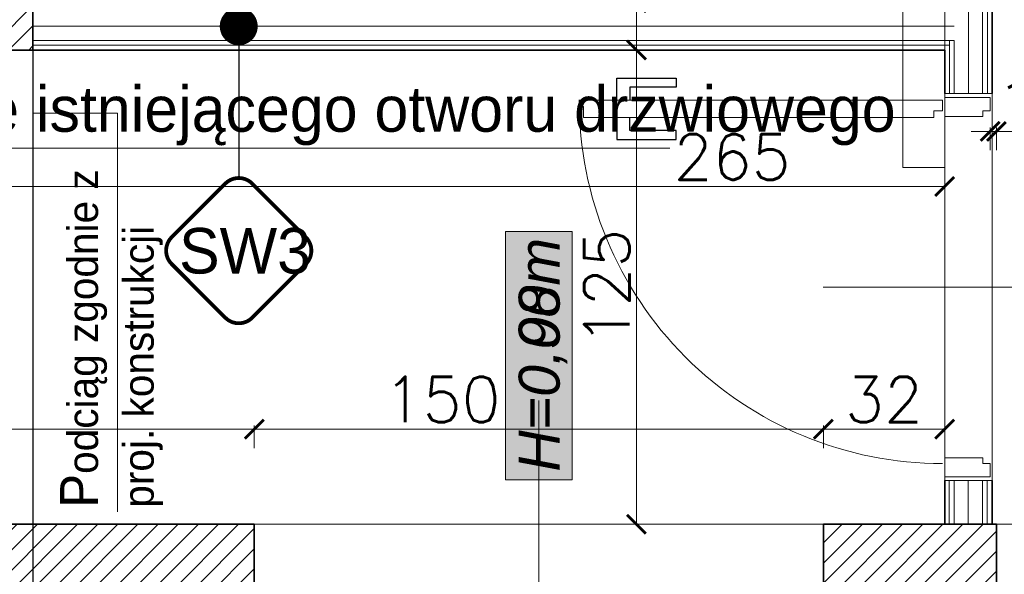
# Model space of a CAD drawing. Header units: millimetres. Extents: x -587 to 358276, y -26688 to 221215.
# Tile 112 of 256: x 10526 to 10785, y 9776 to 9922. Entities that reach past the tile are written whole.
import ezdxf
from ezdxf.lldxf.tags import DXFTag

# ---------------------------------------------------------------- set-up
doc = ezdxf.new("R2010")
doc.units = ezdxf.units.MM
doc.header["$MEASUREMENT"] = 0
for name, color, linetype, lineweight in [('A_istniejące ściany', 7, 'Continuous', 35), ('A_l.przerywana', 250, 'ICAD_ISO03W100', 9), ('A_l.wypełnien', 250, 'Continuous', 9), ('A_opisy', 166, 'Continuous', 15), ('A_projektowane sciany', 5, 'Continuous', 35), ('A_wyposażenie', 7, 'Continuous', 9), ('A_ściany projektowane', 5, 'Continuous', 35), ('l.przerywana', 104, 'ICAD_ISO03W100', 5), ('l.wypełnien', 253, 'Continuous', 5), ('Nowe_820-G Rysunki Obrazki_Nr_pióra__1', 7, 'Continuous', 13), ('wymiarowanie', 176, 'Continuous', 9)]:
    doc.layers.add(name, color=color, linetype=linetype, lineweight=lineweight)
for name, color, linetype in [('D-opis-elewacja', 104, 'Continuous'), ('D-opis-elewacje', 104, 'Continuous'), ('stolarka', 1, 'Continuous')]:
    doc.layers.add(name, color=color, linetype=linetype)
doc.styles.add('ARIALL', font='GOTHIC.TTF', dxfattribs={"height": 40})
doc.styles.add('ROMANS', font='romans')
doc.styles.add('styl2', font='simplex.shx')
doc.linetypes.add('BATTING', pattern='A,0.00254,-2.54,[134,ltypeshp.shx,S=2.54,R=0,X=-2.54,Y=0],-5.08,[134,ltypeshp.shx,S=2.54,R=180,X=2.54,Y=0],-2.54', length=10.16254)
tags = doc.linetypes.add('ICAD_ISO03W100', pattern=[30, 12, -18]).pattern_tags.tags
tags[6:7] = [DXFTag(74, 4), DXFTag(75, 0), DXFTag(340, '0'), DXFTag(46, 1.0), DXFTag(50, 0.0), DXFTag(44, 0.0), DXFTag(45, 0.0)]
tags[4:5] = [DXFTag(74, 4), DXFTag(75, 0), DXFTag(340, '0'), DXFTag(46, 1.0), DXFTag(50, 0.0), DXFTag(44, 0.0), DXFTag(45, 0.0)]
doc.dimstyles.new('Skala 1-50', dxfattribs={"dimtxt": 12, "dimasz": 5, "dimexe": 1, "dimexo": 1, "dimgap": 1.5, "dimtad": 1, "dimdec": 1, "dimrnd": 0.5, "dimtxsty": 'styl2', "dimblk": 'ARCHTICK', "dimcen": 5, "dimadec": 0, "dimazin": 0, "dimtfac": 1, "dimtdec": 1, "dimtmove": 1, "dimatfit": 3, "dimldrblk": 'ARCHTICK', "dimfxl": 5, "dimfxlon": 1, "dimlwd": -1, "dimlwe": -1, "dimarcsym": 0})
pattern_1 = [(45, (0, 6.0705), (-2.6516504, 2.6516504), [])]

# ---------------------------------------------------------------- blocks, each defined once
blk = doc.blocks.new('_ArchTick')
at = {"color": 0, "linetype": 'ByBlock', "const_width": 0.15}
blk.add_lwpolyline([(-0.5, -0.5), (0.5, 0.5)], dxfattribs=at)
blk = doc.blocks.new('*D3736')
at = {"layer": 'Defpoints', "color": 0}
for p in [(10711.03, 9926.33), (10688.43, 9913.83), (10699.42, 9913.83)]:
    blk.add_point(p, dxfattribs=at)
at = {"layer": 'wymiarowanie', "color": 0}
for p, q in [((10693.43, 9926.33), (10687.43, 9926.33)), ((10688.43, 9926.33), (10688.43, 9913.83)), ((10693.43, 9913.83), (10687.43, 9913.83))]:
    blk.add_line(p, q, dxfattribs=at)
at = {"layer": 'wymiarowanie', "color": 0, "xscale": 5, "yscale": 5, "zscale": 5}
for p, rotation in [((10688.43, 9926.33), 90), ((10688.43, 9913.83), 270)]:
    blk.add_blockref('_ArchTick', p, dxfattribs=dict(at, rotation=rotation))
at = {"layer": 'wymiarowanie', "color": 0, "insert": (10680.08, 9943.24), "char_height": 12, "attachment_point": 5, "rotation": 90, "style": 'styl2'}
blk.add_mtext('12,5', dxfattribs=at)
blk = doc.blocks.new('*D3737')
at = {"layer": 'Defpoints', "color": 0}
for p in [(10699.42, 9913.83), (10688.43, 9788.83), (10703.32, 9788.83)]:
    blk.add_point(p, dxfattribs=at)
at = {"layer": 'wymiarowanie', "color": 0}
for p, q in [((10693.43, 9913.83), (10687.43, 9913.83)), ((10688.43, 9913.83), (10688.43, 9788.83)), ((10693.43, 9788.83), (10687.43, 9788.83))]:
    blk.add_line(p, q, dxfattribs=at)
at = {"layer": 'wymiarowanie', "color": 0, "xscale": 5, "yscale": 5, "zscale": 5}
for p, rotation in [((10688.43, 9913.83), 90), ((10688.43, 9788.83), 270)]:
    blk.add_blockref('_ArchTick', p, dxfattribs=dict(at, rotation=rotation))
at = {"layer": 'wymiarowanie', "color": 0, "insert": (10680.63, 9851.33), "char_height": 12, "attachment_point": 5, "rotation": 90, "style": 'styl2'}
blk.add_mtext('125', dxfattribs=at)
blk = doc.blocks.new('*D3828')
at = {"layer": 'Defpoints', "color": 0}
for p in [(10504.8, 9913.83), (10769.66, 9913.83), (10769.66, 9877.82)]:
    blk.add_point(p, dxfattribs=at)
at = {"layer": 'wymiarowanie', "color": 0}
for p, q in [((10504.8, 9882.82), (10504.8, 9876.82)), ((10769.66, 9882.82), (10769.66, 9876.82)), ((10504.8, 9877.82), (10769.66, 9877.82))]:
    blk.add_line(p, q, dxfattribs=at)
at = {"layer": 'wymiarowanie', "color": 0, "xscale": 5, "yscale": 5, "zscale": 5, "rotation": 180}
blk.add_blockref('_ArchTick', (10504.8, 9877.82), dxfattribs=at)
at = {"layer": 'wymiarowanie', "color": 0, "xscale": 5, "yscale": 5, "zscale": 5}
blk.add_blockref('_ArchTick', (10769.66, 9877.82), dxfattribs=at)
at = {"layer": 'wymiarowanie', "color": 0, "insert": (10713.62, 9885.62), "char_height": 12, "attachment_point": 5, "style": 'styl2'}
blk.add_mtext('265', dxfattribs=at)
blk = doc.blocks.new('*D3976')
at = {"layer": 'Defpoints', "color": 0}
for p in [(10587.7, 9813.88), (10457.77, 9788.83), (10587.7, 9788.83)]:
    blk.add_point(p, dxfattribs=at)
at = {"layer": 'wymiarowanie', "color": 0}
for p, q in [((10457.77, 9808.88), (10457.77, 9814.88)), ((10587.7, 9808.88), (10587.7, 9814.88)), ((10457.77, 9813.88), (10587.7, 9813.88))]:
    blk.add_line(p, q, dxfattribs=at)
at = {"layer": 'wymiarowanie', "color": 0, "xscale": 5, "yscale": 5, "zscale": 5, "rotation": 180}
blk.add_blockref('_ArchTick', (10457.77, 9813.88), dxfattribs=at)
at = {"layer": 'wymiarowanie', "color": 0, "xscale": 5, "yscale": 5, "zscale": 5}
blk.add_blockref('_ArchTick', (10587.7, 9813.88), dxfattribs=at)
at = {"layer": 'wymiarowanie', "color": 0, "insert": (10504.8, 9821.69), "char_height": 12, "attachment_point": 5, "style": 'styl2'}
blk.add_mtext('130', dxfattribs=at)
blk = doc.blocks.new('*D3977')
at = {"layer": 'Defpoints', "color": 0}
for p in [(10737.7, 9813.88), (10587.7, 9788.83), (10737.7, 9788.83)]:
    blk.add_point(p, dxfattribs=at)
at = {"layer": 'wymiarowanie', "color": 0}
for p, q in [((10587.7, 9808.88), (10587.7, 9814.88)), ((10737.7, 9808.88), (10737.7, 9814.88)), ((10587.7, 9813.88), (10737.7, 9813.88))]:
    blk.add_line(p, q, dxfattribs=at)
at = {"layer": 'wymiarowanie', "color": 0, "xscale": 5, "yscale": 5, "zscale": 5, "rotation": 180}
blk.add_blockref('_ArchTick', (10587.7, 9813.88), dxfattribs=at)
at = {"layer": 'wymiarowanie', "color": 0, "xscale": 5, "yscale": 5, "zscale": 5}
blk.add_blockref('_ArchTick', (10737.7, 9813.88), dxfattribs=at)
at = {"layer": 'wymiarowanie', "color": 0, "insert": (10637.24, 9821.69), "char_height": 12, "attachment_point": 5, "style": 'styl2'}
blk.add_mtext('150', dxfattribs=at)
blk = doc.blocks.new('*D3978')
at = {"layer": 'Defpoints', "color": 0}
for p in [(10769.66, 9813.88), (10737.7, 9788.83), (10769.66, 9788.83)]:
    blk.add_point(p, dxfattribs=at)
at = {"layer": 'wymiarowanie', "color": 0}
for p, q in [((10737.7, 9808.88), (10737.7, 9814.88)), ((10769.66, 9808.88), (10769.66, 9814.88)), ((10737.7, 9813.88), (10769.66, 9813.88))]:
    blk.add_line(p, q, dxfattribs=at)
at = {"layer": 'wymiarowanie', "color": 0, "xscale": 5, "yscale": 5, "zscale": 5, "rotation": 180}
blk.add_blockref('_ArchTick', (10737.7, 9813.88), dxfattribs=at)
at = {"layer": 'wymiarowanie', "color": 0, "xscale": 5, "yscale": 5, "zscale": 5}
blk.add_blockref('_ArchTick', (10769.66, 9813.88), dxfattribs=at)
at = {"layer": 'wymiarowanie', "color": 0, "insert": (10753.68, 9821.69), "char_height": 12, "attachment_point": 5, "style": 'styl2'}
blk.add_mtext('32', dxfattribs=at)
blk = doc.blocks.new('*D4087')
at = {"layer": 'Defpoints', "color": 0}
for p in [(10756.11, 9800.33), (10814.13, 9800.33), (10756.11, 9788.83)]:
    blk.add_point(p, dxfattribs=at)
at = {"layer": 'wymiarowanie', "color": 0}
for p, q in [((10809.13, 9800.33), (10815.13, 9800.33)), ((10814.13, 9788.83), (10814.13, 9800.33)), ((10809.13, 9788.83), (10815.13, 9788.83))]:
    blk.add_line(p, q, dxfattribs=at)
at = {"layer": 'wymiarowanie', "color": 0, "xscale": 5, "yscale": 5, "zscale": 5}
for p, rotation in [((10814.13, 9800.33), 90), ((10814.13, 9788.83), 270)]:
    blk.add_blockref('_ArchTick', p, dxfattribs=dict(at, rotation=rotation))
at = {"layer": 'wymiarowanie', "color": 0, "insert": (10804.54, 9810.35), "char_height": 12, "attachment_point": 5, "rotation": 90, "style": 'styl2'}
blk.add_mtext('11,5', dxfattribs=at)
blk = doc.blocks.new('*D4088')
at = {"layer": 'Defpoints', "color": 0}
for p in [(10756.11, 9902.33), (10814.13, 9902.33), (10756.11, 9800.33)]:
    blk.add_point(p, dxfattribs=at)
at = {"layer": 'wymiarowanie', "color": 0}
for p, q in [((10809.13, 9902.33), (10815.13, 9902.33)), ((10814.13, 9800.33), (10814.13, 9902.33)), ((10809.13, 9800.33), (10815.13, 9800.33))]:
    blk.add_line(p, q, dxfattribs=at)
at = {"layer": 'wymiarowanie', "color": 0, "xscale": 5, "yscale": 5, "zscale": 5}
for p, rotation in [((10814.13, 9902.33), 90), ((10814.13, 9800.33), 270)]:
    blk.add_blockref('_ArchTick', p, dxfattribs=dict(at, rotation=rotation))
at = {"layer": 'wymiarowanie', "color": 0, "insert": (10806.32, 9880.45), "char_height": 12, "attachment_point": 5, "rotation": 90, "style": 'styl2'}
blk.add_mtext('102', dxfattribs=at)
blk = doc.blocks.new('*D4089')
at = {"layer": 'Defpoints', "color": 0}
for p in [(10809.13, 10087.41), (10814.13, 10087.41), (10756.11, 9902.33)]:
    blk.add_point(p, dxfattribs=at)
at = {"layer": 'wymiarowanie', "color": 0}
for p, q in [((10810.13, 10087.41), (10815.13, 10087.41)), ((10814.13, 9902.33), (10814.13, 10087.41)), ((10809.13, 9902.33), (10815.13, 9902.33))]:
    blk.add_line(p, q, dxfattribs=at)
at = {"layer": 'wymiarowanie', "color": 0, "xscale": 5, "yscale": 5, "zscale": 5}
for p, rotation in [((10814.13, 10087.41), 90), ((10814.13, 9902.33), 270)]:
    blk.add_blockref('_ArchTick', p, dxfattribs=dict(at, rotation=rotation))
at = {"layer": 'wymiarowanie', "color": 0, "insert": (10806.32, 9994.87), "char_height": 12, "attachment_point": 5, "rotation": 90, "style": 'styl2'}
blk.add_mtext('185', dxfattribs=at)
blk = doc.blocks.new('*D4092')
at = {"layer": 'Defpoints', "color": 0}
for p in [(10783.28, 9892.39), (10781.66, 9788.83), (10783.28, 9788.83)]:
    blk.add_point(p, dxfattribs=at)
at = {"layer": 'wymiarowanie', "color": 0}
for p, q in [((10781.66, 9887.39), (10781.66, 9893.39)), ((10783.28, 9887.39), (10783.28, 9893.39)), ((10781.66, 9892.39), (10776.66, 9892.39)), ((10781.66, 9892.39), (10783.28, 9892.39)), ((10783.28, 9892.39), (10788.28, 9892.39))]:
    blk.add_line(p, q, dxfattribs=at)
at = {"layer": 'wymiarowanie', "color": 0, "xscale": 5, "yscale": 5, "zscale": 5}
blk.add_blockref('_ArchTick', (10781.66, 9892.39), dxfattribs=at)
at = {"layer": 'wymiarowanie', "color": 0, "xscale": 5, "yscale": 5, "zscale": 5, "rotation": 180}
blk.add_blockref('_ArchTick', (10783.28, 9892.39), dxfattribs=at)
at = {"layer": 'wymiarowanie', "color": 0, "insert": (10796.17, 9898.31), "char_height": 12, "attachment_point": 5, "style": 'styl2'}
blk.add_mtext('1,5', dxfattribs=at)
blk = doc.blocks.new('*D4093')
at = {"layer": 'Defpoints', "color": 0}
for p in [(10933.28, 9892.39), (10783.28, 9788.83), (10933.28, 9788.83)]:
    blk.add_point(p, dxfattribs=at)
at = {"layer": 'wymiarowanie', "color": 0}
for p, q in [((10783.28, 9887.39), (10783.28, 9893.39)), ((10933.28, 9887.39), (10933.28, 9893.39)), ((10783.28, 9892.39), (10933.28, 9892.39))]:
    blk.add_line(p, q, dxfattribs=at)
at = {"layer": 'wymiarowanie', "color": 0, "xscale": 5, "yscale": 5, "zscale": 5, "rotation": 180}
blk.add_blockref('_ArchTick', (10783.28, 9892.39), dxfattribs=at)
at = {"layer": 'wymiarowanie', "color": 0, "xscale": 5, "yscale": 5, "zscale": 5}
blk.add_blockref('_ArchTick', (10933.28, 9892.39), dxfattribs=at)
at = {"layer": 'wymiarowanie', "color": 0, "insert": (10858.28, 9900.19), "char_height": 12, "attachment_point": 5, "style": 'styl2'}
blk.add_mtext('150', dxfattribs=at)
blk = doc.blocks.new('_Dot')
at = {"color": 0, "linetype": 'ByBlock', "lineweight": -2}
blk.add_line((-0.5, 0), (-1, 0), dxfattribs=at)
at = {"color": 0, "linetype": 'ByBlock', "const_width": 0.5}
blk.add_lwpolyline([(-0.25, 0, 1), (0.25, 0, 1)], format="xyb", close=True, dxfattribs=at)

msp = doc.modelspace()

# ---------------------------------------------------------------- hatches: boundary and pattern name
at = {"layer": 'A_opisy', "ltscale": 0.3, "true_color": 0xffffff}
msp.add_hatch(color=7, dxfattribs=at).paths.add_polyline_path([(10653.94, 9800.56), (10653.94, 9866.02), (10671.47, 9866.02), (10671.47, 9800.56)])
msp.add_hatch(color=7, dxfattribs=at).paths.add_polyline_path([(10653.94, 9800.56), (10653.94, 9866.02), (10671.47, 9866.02), (10671.47, 9800.56)])
msp.add_hatch(color=7, dxfattribs=at).paths.add_polyline_path([(10653.94, 9800.56), (10653.94, 9866.02), (10671.47, 9866.02), (10671.47, 9800.56)])
msp.add_hatch(color=7, dxfattribs=at).paths.add_polyline_path([(10653.94, 9800.56), (10653.94, 9866.02), (10671.47, 9866.02), (10671.47, 9800.56)])
at = {"layer": 'l.wypełnien'}
h = msp.add_hatch(dxfattribs=at)
h.set_pattern_fill('ANSI31', color=256, scale=30, style=0)
h.set_pattern_definition(pattern_1)
h.paths.add_polyline_path([(10179.68, 10408.59), (10279.59, 10408.59), (10279.59, 10402.59), (10273.59, 10402.59), (10273.59, 10129.76), (10279.59, 10132.55), (10279.59, 10023.36), (10316.23, 10023.36), (10316.23, 9998.81), (10279.59, 9998.81), (10279.59, 9933.83), (10254.19, 9933.83), (10254.19, 10365.41), (10179.68, 10365.41)])
h.paths.add_polyline_path([(10260.11, 10252.44), (10272.71, 10252.44), (10272.71, 10285.94), (10260.11, 10285.94)], flags=24)
h.paths.add_polyline_path([(10504.8, 10315.91), (10504.8, 10303.91), (10504.8, 10260.82), (10504.8, 10023.36), (10504.8, 9998.81), (10504.8, 9933.83), (10529.35, 9933.83), (10529.35, 10287.41), (10542.35, 10287.41), (10542.35, 10365.41), (10636.35, 10365.41), (10635.51, 10408.59), (10504.8, 10408.59), (10504.8, 10402.59)])
h.paths.add_polyline_path([(10504.8, 10402.59), (10510.8, 10402.59), (10510.8, 10315.91), (10504.8, 10315.91)], flags=16)
h.paths.add_polyline_path([(10504.8, 10398.59), (10504.8, 10315.91), (10510.8, 10315.91), (10510.8, 10402.59), (10504.8, 10402.59)], flags=0)
h.paths.add_polyline_path([(10515.95, 10332.41), (10515.95, 10353.41), (10530.35, 10353.41), (10530.35, 10332.41)], flags=16)
h.paths.add_polyline_path([(10515.95, 10353.41), (10515.95, 10332.41), (10530.35, 10332.41), (10530.35, 10353.41)], flags=0)
h.paths.add_polyline_path([(10515.95, 10303.91), (10515.95, 10299.41), (10530.35, 10299.41), (10530.35, 10320.41), (10515.95, 10320.41), (10515.95, 10315.91)], flags=16)
h.paths.add_polyline_path([(10515.95, 10303.91), (10515.95, 10315.91), (10515.95, 10320.41), (10530.35, 10320.41), (10530.35, 10299.41), (10515.95, 10299.41)], flags=0)
h.paths.add_polyline_path([(10504.8, 10260.82), (10504.8, 10303.91), (10510.8, 10303.91), (10510.8, 10260.82)], flags=16)
h.paths.add_polyline_path([(10510.8, 10260.82), (10510.8, 10303.91), (10504.8, 10303.91), (10504.8, 10265.82), (10504.8, 10260.82)], flags=0)
h.paths.add_polyline_path([(10504.8, 10303.91), (10510.8, 10303.91), (10510.8, 10315.91), (10504.8, 10315.91)], flags=16)
h.paths.add_polyline_path([(10504.8, 10315.91), (10510.8, 10315.91), (10510.8, 10303.91), (10504.8, 10303.91)], flags=0)
h.paths.add_polyline_path([(10510.8, 10315.91), (10515.95, 10315.91), (10515.95, 10303.91), (10510.8, 10303.91)], flags=16)
h.paths.add_polyline_path([(10510.84, 10332.09), (10523.45, 10332.09), (10523.45, 10365.59), (10510.84, 10365.59)], flags=8)
h.paths.add_polyline_path([(10510.84, 10332.09), (10523.45, 10332.09), (10523.45, 10365.59), (10510.84, 10365.59)], flags=8)
h.paths.add_polyline_path([(9506.72, 10365.41), (9506.72, 10408.59), (9858.19, 10408.59), (9858.19, 10365.41)])
h.paths.add_polyline_path([(10000.19, 10365.41), (10089.09, 10365.41), (10089.09, 10408.59), (10000.19, 10408.59)])
h.paths.add_polyline_path([(10273.59, 10129.76), (10273.59, 10402.59), (10279.59, 10402.59), (10279.59, 10365.41), (10279.59, 10132.55)])
h.paths.add_polyline_path([(10372.72, 9998.81), (10372.72, 10023.36), (10316.23, 10023.36), (10316.23, 9998.81)])
h.paths.add_polyline_path([(9858.19, 10365.41), (9858.19, 10408.59), (9878.19, 10408.59), (9878.19, 10365.41)])
h.paths.add_polyline_path([(10000.19, 10365.41), (10000.19, 10408.59), (9980.19, 10408.59), (9980.19, 10365.41)])
h.paths.add_polyline_path([(10279.59, 9913.83), (10279.59, 9933.83), (10254.19, 9933.83), (10254.19, 9913.83)])
h.paths.add_polyline_path([(10529.35, 9913.83), (10529.35, 9933.83), (10504.8, 9933.83), (10504.8, 9913.83)])
h.paths.add_polyline_path([(10494.8, 10023.36), (10494.8, 9998.81), (10504.8, 9998.81), (10504.8, 10023.36)])
h = msp.add_hatch(dxfattribs=at)
h.set_pattern_fill('ANSI31', color=256, scale=30, style=0)
h.set_pattern_definition(pattern_1)
h.paths.add_polyline_path([(10913.66, 10408.59), (10997.39, 10408.59), (11117.42, 10408.59), (11176.61, 10408.59), (11176.61, 10407.53), (11164.43, 10407.53), (11164.43, 10405.21), (11180.1, 10405.21), (11180.1, 10408.59), (11291.35, 10408.59), (11291.35, 10365.41), (11212.91, 10365.41), (11212.91, 10287.41), (11174.51, 10287.41), (11174.51, 10365.41), (11117.42, 10365.41), (10913.66, 10365.41)])
h.paths.add_polyline_path([(11186.51, 10332.41), (11186.51, 10353.41), (11200.91, 10353.41), (11200.91, 10332.41)], flags=16)
h.paths.add_polyline_path([(11186.51, 10332.41), (11186.51, 10353.41), (11200.91, 10353.41), (11200.91, 10332.41)], flags=0)
h.paths.add_polyline_path([(11186.51, 10299.41), (11186.51, 10320.41), (11200.91, 10320.41), (11200.91, 10299.41)], flags=16)
h.paths.add_polyline_path([(11186.51, 10299.41), (11186.51, 10320.41), (11200.91, 10320.41), (11200.91, 10299.41)], flags=0)
h.paths.add_polyline_path([(11234.13, 9745.65), (11234.13, 9788.83), (11199.91, 9788.83), (11199.91, 9818.83), (11174.51, 9818.83), (11174.51, 9788.83), (11128.02, 9788.83), (11128.02, 9745.65)])
h.paths.add_polyline_path([(10477.77, 9788.83), (10504.8, 9788.83), (10504.8, 9768.83), (10529.35, 9769.06), (10529.35, 9788.83), (10587.7, 9788.83), (10587.7, 9745.65), (10477.77, 9745.65)])
h.paths.add_polyline_path([(10783.28, 9745.65), (10783.28, 9788.83), (10737.7, 9788.83), (10737.7, 9745.65)])
h.paths.add_polyline_path([(10978.02, 9745.65), (10978.02, 9788.83), (10933.28, 9788.83), (10933.28, 9745.65)])
h.paths.add_polyline_path([(10769.66, 10365.41), (10771.66, 10365.41), (10771.66, 10408.59), (10736.26, 10408.59), (10736.26, 10365.41)])
h.paths.add_polyline_path([(10457.77, 9745.65), (10457.77, 9788.83), (10477.77, 9788.83), (10477.77, 9745.65), (10470.93, 9745.65)])
h.paths.add_polyline_path([(10771.66, 10365.41), (10771.66, 10408.59), (10791.66, 10408.59), (10791.66, 10365.41)])
h.paths.add_polyline_path([(10913.66, 10365.41), (10913.66, 10408.59), (10893.66, 10408.59), (10893.66, 10365.41)])
h.paths.add_polyline_path([(10504.8, 9768.83), (10504.8, 9788.83), (10529.35, 9788.83), (10529.35, 9769.06)])

# ---------------------------------------------------------------- linework, layer by layer
at = {"color": 5, "lineweight": 9}
for points in [[(10779.68, 9896.28), (10779.68, 9897.8), (10781.66, 9897.8), (10781.66, 9901.33), (10769.66, 9901.33), (10769.66, 9896.28), (10779.68, 9896.28)], [(10779.68, 9806.33), (10779.68, 9804.82), (10781.66, 9804.82), (10781.66, 9801.28), (10769.66, 9801.28), (10769.66, 9806.33), (10779.68, 9806.33)]]:
    msp.add_lwpolyline(points, dxfattribs=at)
at = {"layer": 'A_istniejące ściany', "color": 7}
for points in [[(10529.35, 9913.83), (10529.35, 10287.41)], [(10587.7, 9745.65), (10587.7, 9788.83)], [(10783.28, 9788.83), (10737.7, 9788.83)], [(10737.7, 9788.83), (10737.7, 9745.65)], [(10783.28, 9745.65), (10783.28, 9788.83)]]:
    msp.add_lwpolyline(points, dxfattribs=at)
at = {"layer": 'A_istniejące ściany', "color": 7, "linetype": 'Continuous'}
msp.add_lwpolyline([(10587.7, 9788.83), (10504.8, 9788.83)], dxfattribs=at)
at = {"layer": 'A_l.przerywana', "color": 5, "ltscale": 0.3}
msp.add_lwpolyline([(10769.66, 9800.33), (10782.16, 9800.33), (10782.16, 9902.33), (10769.66, 9902.33)], close=True, dxfattribs=at)
at = {"layer": 'A_l.wypełnien', "color": 5, "linetype": 'BATTING', "ltscale": 0.35}
msp.add_line((10529.35, 9920.08), (10772.16, 9920.08), dxfattribs=at)
at = {"layer": 'A_l.wypełnien', "color": 5}
for p, q in [((10529.35, 9916.33), (10772.16, 9916.33)), ((10770.91, 9915.08), (10529.35, 9915.08))]:
    msp.add_line(p, q, dxfattribs=at)
at = {"layer": 'A_opisy'}
for p, q in [((10737.66, 9851.33), (10792.66, 9851.33)), ((10662.7, 9687.98), (10662.7, 9821.45))]:
    msp.add_line(p, q, dxfattribs=at)
at = {"layer": 'A_opisy', "ltscale": 0.3}
msp.add_lwpolyline([(10653.94, 9800.56), (10653.94, 9866.02), (10671.47, 9866.02), (10671.47, 9800.56)], close=True, dxfattribs=at)
msp.add_lwpolyline([(10653.94, 9800.56), (10653.94, 9866.02), (10671.47, 9866.02), (10671.47, 9800.56)], close=True, dxfattribs=at)
msp.add_lwpolyline([(10653.94, 9800.56), (10653.94, 9866.02), (10671.47, 9866.02), (10671.47, 9800.56)], close=True, dxfattribs=at)
msp.add_lwpolyline([(10653.94, 9800.56), (10653.94, 9866.02), (10671.47, 9866.02), (10671.47, 9800.56)], close=True, dxfattribs=at)
at = {"layer": 'A_projektowane sciany', "color": 5}
for p, q in [((10782.16, 9902.33), (10782.16, 10087.41)), ((10769.66, 9902.33), (10769.66, 9913.83)), ((10769.66, 9902.33), (10769.66, 9913.83)), ((10769.66, 9788.83), (10769.66, 9800.33)), ((10769.66, 9788.83), (10769.66, 9800.33)), ((10782.16, 9788.83), (10782.16, 9800.33))]:
    msp.add_line(p, q, dxfattribs=at)
at = {"layer": 'A_wyposażenie'}
msp.add_lwpolyline([(10758.66, 10080.9), (10769.66, 10080.9), (10769.66, 9882.9), (10758.66, 9882.9), (10758.66, 9887.57), (10758.66, 10080.9)], dxfattribs=at)
at = {"layer": 'A_ściany projektowane', "color": 5}
msp.add_lwpolyline([(10504.8, 9913.83), (10769.66, 9913.83)], dxfattribs=at)
at = {"layer": 'D-opis-elewacja', "color": 5}
msp.add_lwpolyline([(10583.6, 9910.08), (10583.6, 9900.08), (10583.6, 9880.08)], dxfattribs=at)
at = {"layer": 'D-opis-elewacje', "color": 5, "const_width": 1}
msp.add_lwpolyline([(10565.93, 9857.41), (10580.07, 9843.26, 0.414214), (10587.14, 9843.26), (10601.28, 9857.41, 0.414214), (10601.28, 9864.48), (10587.14, 9878.62, 0.414214), (10580.07, 9878.62), (10565.93, 9864.48, 0.414214)], format="xyb", close=True, dxfattribs=at)
at = {"layer": 'l.przerywana', "color": 5, "lineweight": 30, "ltscale": 0.3}
msp.add_lwpolyline([(10504.8, 9933.83), (10529.35, 9933.83), (10529.35, 9769.06), (10504.8, 9768.83)], close=True, dxfattribs=at)
at = {"layer": 'l.wypełnien', "color": 5, "linetype": 'BATTING', "ltscale": 0.35}
for p, q in [((10775.91, 9902.33), (10775.91, 10087.41)), ((10775.87, 9788.83), (10775.87, 9800.33))]:
    msp.add_line(p, q, dxfattribs=at)
at = {"layer": 'l.wypełnien', "color": 5}
for p, q in [((10779.66, 10087.41), (10779.66, 9902.33)), ((10780.91, 10087.41), (10780.91, 9902.33)), ((10770.91, 9916.33), (10770.91, 9902.33)), ((10772.16, 9916.33), (10772.16, 9902.33)), ((10770.87, 9800.33), (10770.87, 9788.83)), ((10772.12, 9800.33), (10772.12, 9788.83)), ((10779.62, 9800.33), (10779.62, 9790.33)), ((10779.62, 9800.33), (10779.62, 9788.83)), ((10780.87, 9800.33), (10780.87, 9790.33)), ((10780.87, 9800.33), (10780.87, 9788.83))]:
    msp.add_line(p, q, dxfattribs=at)
at = {"layer": 'Nowe_820-G Rysunki Obrazki_Nr_pióra__1', "color": 7, "linetype": 'Continuous', "lineweight": 13}
for points in [[(10586.08, 9788.83), (10783.28, 9788.83)], [(10737.7, 9788.83), (10934.91, 9788.83)]]:
    msp.add_lwpolyline(points, dxfattribs=at)
at = {"layer": 'stolarka', "color": 5}
for points in [[(10683.23, 9900.58), (10683.23, 9906.39), (10698.9, 9906.39), (10698.9, 9904.06), (10686.71, 9904.06), (10686.71, 9900.58)], [(10683.23, 9896.06), (10683.23, 9890.26), (10698.9, 9890.26), (10698.9, 9892.58), (10686.71, 9892.58), (10686.71, 9896.06)]]:
    msp.add_lwpolyline(points, dxfattribs=at)
at = {"layer": 'stolarka', "color": 5, "lineweight": 9}
msp.add_lwpolyline([(10769.08, 9897.8), (10769.08, 9900.58), (10673.32, 9900.58), (10673.33, 9899.08), (10674.48, 9898.9), (10674.48, 9896.06), (10766.78, 9896.06), (10766.78, 9897.8), (10769.08, 9897.8)], dxfattribs=at)
at = {"layer": 'stolarka', "color": 5, "linetype": 'ICAD_ISO03W100', "lineweight": 13, "ltscale": 0.3}
msp.add_arc((10769.08, 9900.58), 95.77, 179.9469, 269.9997, dxfattribs=at)
at = {"layer": 'wymiarowanie'}
for p, q in [((10279.59, 9913.83), (10548.12, 9913.83)), ((10433.57, 9887.94), (10697.23, 9887.94))]:
    msp.add_line(p, q, dxfattribs=at)
at = {"layer": 'wymiarowanie', "color": 5}
for p, q in [((10551.63, 9897.16), (10529.35, 9897.16)), ((10551.63, 9792.07), (10551.63, 9897.16))]:
    msp.add_line(p, q, dxfattribs=at)

# ---------------------------------------------------------------- block references
at = {"layer": 'D-opis-elewacja', "color": 5, "xscale": -10, "yscale": 10, "zscale": 10, "rotation": -90.00000000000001}
msp.add_blockref('_Dot', (10583.6, 9920.08), dxfattribs=at)

# ---------------------------------------------------------------- texts
at = {"layer": 'A_opisy', "ltscale": 0.3, "insert": (10657.39, 9802.67), "char_height": 10.8, "width": 109.7533, "attachment_point": 1, "rotation": 90, "style": 'ARIALL'}
for s in ['{\\fArial|b0|i1|c238|p34;H=0,00m}', '{\\fArial|b0|i1|c238|p34;H=0,98m}']:
    msp.add_mtext(s, dxfattribs=at)
at = {"layer": 'wymiarowanie', "color": 6, "linetype": 'Continuous', "insert": (10765.03, 9904.29), "char_height": 12, "width": 327.6277, "attachment_point": 3, "style": 'ROMANS'}
msp.add_mtext('\\pxql;{\\fCentury Gothic|b0|i0|c238|p0;\\C256;Poszerzenie istniejącego otworu drzwiowego }', dxfattribs=at)
at = {"layer": 'wymiarowanie', "color": 5, "linetype": 'Continuous', "insert": (10536.51, 10120.8), "char_height": 12, "width": 327.6277, "attachment_point": 3, "rotation": 90, "style": 'ROMANS'}
msp.add_mtext('\\pxql;{\\fCentury Gothic|b0|i0|c238|p0;\\H0.833333x;P\\H0.8x;odciąg zgodnie z \\Pproj. konstrukcji\\P\\H1.499999x; }', dxfattribs=at)
at = {"layer": 'wymiarowanie', "color": 5, "insert": (10567.87, 9866.91), "char_height": 12, "width": 36.658, "attachment_point": 1}
msp.add_mtext('{\\fCentury Gothic|b0|i0|c238|p0;SW3}', dxfattribs=at)

# ---------------------------------------------------------------- dimensions: what is measured, and where the dimension line sits
at = {"layer": 'wymiarowanie'}
for base, p1, p2, picture, middle in [((10814.13, 10087.41), (10756.11, 9902.33), (10809.13, 10087.41), '*D4089', (10806.32, 9994.87)), ((10688.43, 9788.83), (10699.42, 9913.83), (10703.32, 9788.83), '*D3737', (10680.63, 9851.33))]:
    dim = msp.add_linear_dim(base=base, p1=p1, p2=p2, angle=90, dimstyle='Skala 1-50', dxfattribs=at)
    dim.commit()
    dim.dimension.update_dxf_attribs({"geometry": picture, "text_midpoint": middle})
for base, p1, p2, picture, middle in [((10688.43, 9913.83), (10711.03, 9926.33), (10699.42, 9913.83), '*D3736', (10688.43, 9943.24)), ((10814.13, 9902.33), (10756.11, 9800.33), (10756.11, 9902.33), '*D4088', (10814.13, 9880.45)), ((10814.13, 9800.33), (10756.11, 9788.83), (10756.11, 9800.33), '*D4087', (10812.74, 9810.35))]:
    dim = msp.add_linear_dim(base=base, p1=p1, p2=p2, angle=90, dimstyle='Skala 1-50', dxfattribs=at)
    dim.commit()
    dim.dimension.update_dxf_attribs({"geometry": picture, "text_midpoint": middle, "dimtype": 160})
for base, p1, p2, picture, middle in [((10769.66, 9877.82), (10504.8, 9913.83), (10769.66, 9913.83), '*D3828', (10713.62, 9877.82)), ((10783.28, 9892.39), (10781.66, 9788.83), (10783.28, 9788.83), '*D4092', (10796.17, 9890.11)), ((10587.7, 9813.88), (10457.77, 9788.83), (10587.7, 9788.83), '*D3976', (10504.8, 9813.88)), ((10737.7, 9813.88), (10587.7, 9788.83), (10737.7, 9788.83), '*D3977', (10637.24, 9813.88))]:
    dim = msp.add_linear_dim(base=base, p1=p1, p2=p2, dimstyle='Skala 1-50', dxfattribs=at)
    dim.commit()
    dim.dimension.update_dxf_attribs({"geometry": picture, "text_midpoint": middle, "dimtype": 160})
for base, p1, p2, picture, middle in [((10933.28, 9892.39), (10783.28, 9788.83), (10933.28, 9788.83), '*D4093', (10858.28, 9900.19)), ((10769.66, 9813.88), (10737.7, 9788.83), (10769.66, 9788.83), '*D3978', (10753.68, 9821.69))]:
    dim = msp.add_linear_dim(base=base, p1=p1, p2=p2, dimstyle='Skala 1-50', dxfattribs=at)
    dim.commit()
    dim.dimension.update_dxf_attribs({"geometry": picture, "text_midpoint": middle})

doc.saveas('drawing.dxf')
